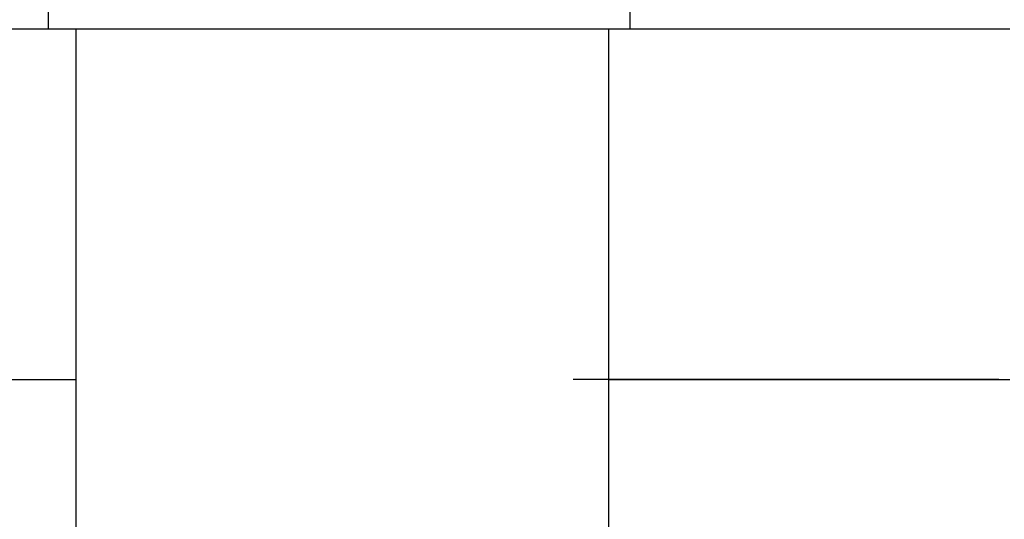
# Model space of a CAD drawing. Header units: millimetres. Extents: x -300186 to 535068, y -28581 to 763298.
# Tile 40 of 256: x -11913 to -11764, y 128230 to 128306. Entities that reach past the tile are written whole.
import ezdxf

# ---------------------------------------------------------------- set-up
doc = ezdxf.new("R2010")
doc.units = ezdxf.units.MM
doc.header["$LTSCALE"] = 10
doc.layers.add('L_Vaillant_Logo___RFER__0', color=7, linetype='Continuous')
doc.layers.add('Vaillant_0_ALLGEMEIN', color=7, linetype='Continuous')

msp = doc.modelspace()

# ---------------------------------------------------------------- linework, layer by layer
at = {"layer": 'L_Vaillant_Logo___RFER__0', "color": 0}
for p, q in [((-11909.14, 128312.264, 0), (-11909.14, 128304.829, 0)), ((-11829.475, 128304.829, 0), (-12011.059, 128304.829, 0)), ((-11763.209, 128304.829, 0), (-11829.475, 128304.829, 0)), ((-12011.059, 128251.713, 0), (-11904.969, 128251.713, 0)), ((-11764.85, 128251.713, 0), (-11829.475, 128251.713, 0)), ((-11824.099, 128251.713, 0), (-11763.209, 128251.713, 0))]:
    msp.add_line(p, q, dxfattribs=at)
at = {"layer": 'L_Vaillant_Logo___RFER__0'}
msp.add_line((-11820.836, 128304.829, 0), (-11820.836, 128307.753, 0), dxfattribs=at)
at = {"layer": 'Vaillant_0_ALLGEMEIN', "color": 0}
for p, q in [((-11904.969, 128304.829, 0), (-11904.969, 126782.179, 0)), ((-11824.099, 128304.829, 0), (-11824.099, 126808.494, 0))]:
    msp.add_line(p, q, dxfattribs=at)

doc.saveas('drawing.dxf')
